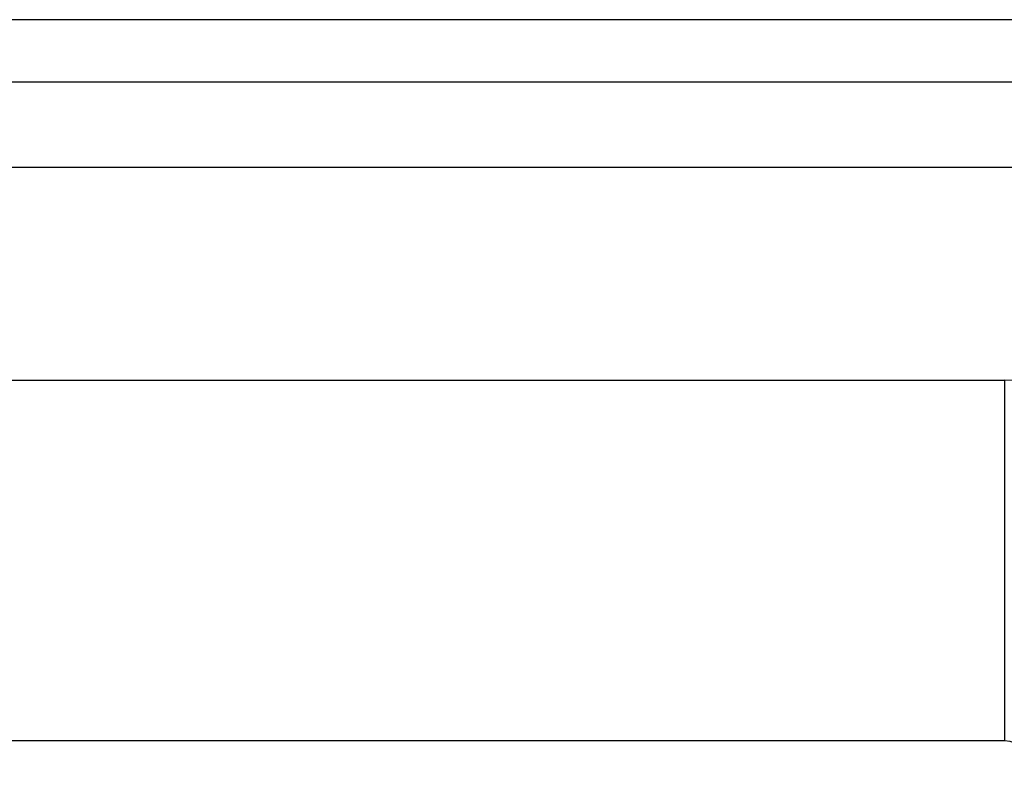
# Model space of a CAD drawing. Header units: inches. Extents: x 5 to 147, y 9 to 79.
# Tile 68 of 95: x 32.666 to 33.741, y 58.858 to 59.676. Entities that reach past the tile are written whole.
import ezdxf

# ---------------------------------------------------------------- set-up
doc = ezdxf.new("R2010")
doc.units = ezdxf.units.IN
doc.header["$MEASUREMENT"] = 0
doc.layers.add('Visible Edges(ANSI)', color=7, linetype='Continuous', lineweight=25)
doc.layers.add('Visible Tangent Edges(ANSI)', color=7, linetype='Continuous', lineweight=25)

msp = doc.modelspace()

# ---------------------------------------------------------------- linework, layer by layer
at = {"layer": 'Visible Edges(ANSI)'}
for p, q in [((34.4775, 59.6761), (4.8815, 59.6761)), ((4.8815, 59.6081), (34.4775, 59.6081)), ((5.5972, 59.2824), (33.7414, 59.2824)), ((33.7414, 58.8887), (5.5972, 58.8887))]:
    msp.add_line(p, q, dxfattribs=at)
for radius in [0.4247, 0.031]:
    msp.add_arc((33.7414, 58.8577), radius, 0, 90, dxfattribs=at)
at = {"layer": 'Visible Tangent Edges(ANSI)'}
for p, q in [((4.8815, 59.5151), (34.4775, 59.5151)), ((33.7414, 59.2824), (33.7414, 58.8887))]:
    msp.add_line(p, q, dxfattribs=at)

doc.saveas('drawing.dxf')
